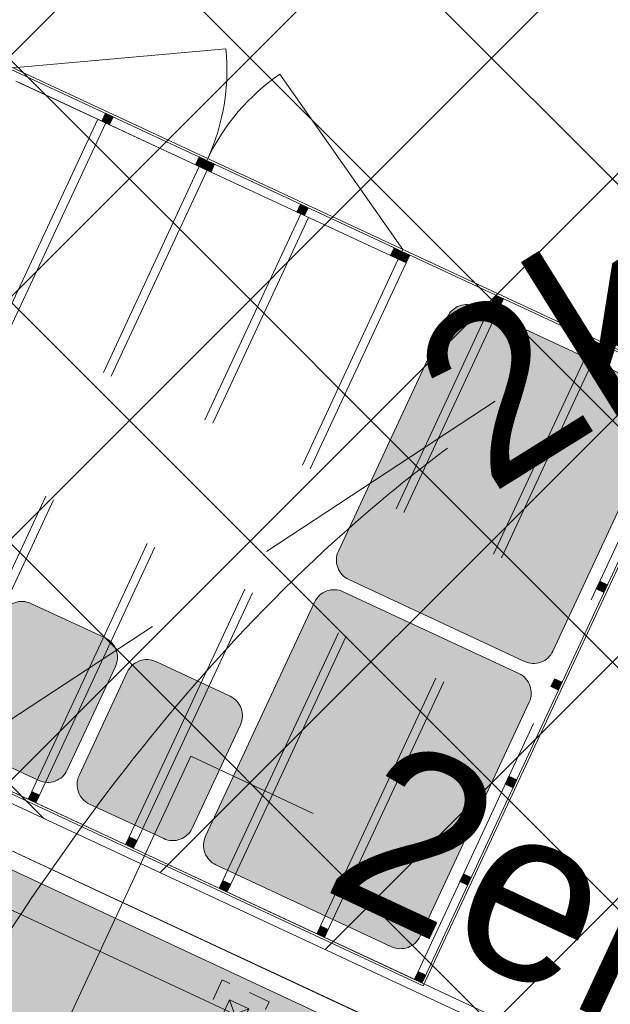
# Model space of a CAD drawing. Header units: millimetres. Extents: x 1962 to 3194, y -795 to -219.
# Tile 33 of 256: x 2150.26 to 2153.01, y -612.25 to -607.67. Entities that reach past the tile are written whole.
import ezdxf

# ---------------------------------------------------------------- set-up
doc = ezdxf.new("R2010")
doc.units = ezdxf.units.MM
doc.linetypes.add('HIDDEN', pattern=[9.524999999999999, 6.35, -3.175])
doc.layers.get('0').update_dxf_attribs({"lineweight": 5})
doc.layers.get('Defpoints').update_dxf_attribs({"lineweight": 9})
for name, color, linetype, lineweight in [('A_chodnik', 132, 'Continuous', 9), ('A_hatch nawierzchnia', 253, 'Continuous', 9), ('A_hatch zieleń', 3, 'Continuous', 9), ('A_hidden', 137, 'HIDDEN', 9), ('A_kamery', 23, 'Continuous', 9), ('A_mapa projektowa', 253, 'Continuous', 9), ('A_ogrodzenie 2_4m', 45, 'Continuous', 9), ('A_wiata MGO', 197, 'Continuous', 9), ('A_wymiary kasetony elewacyjne', 64, 'Continuous', 9), ('A_wymiary pzt', 116, 'Continuous', 9), ('IE_kk', 30, 'Continuous', 9), ('IE_nn', 1, 'Continuous', 9), ('S-kd', 230, 'Continuous', 9)]:
    doc.layers.add(name, color=color, linetype=linetype, lineweight=lineweight)
doc.styles.get("Standard").update_dxf_attribs({"font": 'arial.ttf'})
doc.styles.add('wymiary pzt', font='txt')
doc.dimstyles.new('wymiary pzt', dxfattribs={"dimtxt": 1.5, "dimasz": 0.5, "dimexe": 0.5, "dimexo": 0.1, "dimgap": 0.05, "dimtad": 1, "dimdec": 1, "dimrnd": 0.1, "dimzin": 0, "dimtxsty": 'wymiary pzt', "dimblk": 'OBLIQUE', "dimcen": 1, "dimadec": 1, "dimazin": 0, "dimtfac": 1, "dimtmove": 0, "dimatfit": 3, "dimfxl": 0, "dimarcsym": 0})
picture_1 = doc.add_image_def('image1.tif', size_in_pixel=(3404, 2413))

# ---------------------------------------------------------------- blocks, each defined once
blk = doc.blocks.new('zw$72B4')
at = {"layer": 'A_ogrodzenie 2_4m'}
for p, q in [((0.0500000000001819, -0.0500000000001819), (-0.04999999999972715, 0.04999999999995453)), ((-0.0500000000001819, -0.04999999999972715), (0.0500000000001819, 0.04999999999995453))]:
    blk.add_line(p, q, dxfattribs=at)
at = {"layer": 'A_ogrodzenie 2_4m', "linetype": 'HIDDEN', "ltscale": 0.01}
blk.add_lwpolyline([(-0.1199999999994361, 0.1199999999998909), (-0.1199999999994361, -0.1199999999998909), (0.1199999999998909, -0.1199999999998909), (0.1199999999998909, 0.1199999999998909)], close=True, dxfattribs=at)
at = {"layer": 'A_ogrodzenie 2_4m'}
blk.add_lwpolyline([(-0.04999999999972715, 0.04999999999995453), (-0.04999999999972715, -0.04999999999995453), (0.0500000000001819, -0.04999999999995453), (0.0500000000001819, 0.04999999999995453)], close=True, dxfattribs=at)
blk = doc.blocks.new('zw$4BF9')
at = {"layer": 'A_ogrodzenie 2_4m'}
blk.add_lwpolyline([(11.14485038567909, 8.054290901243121), (11.14485038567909, 8.054290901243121), (-89.68735298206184, 55.0264084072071), (-87.99299999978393, 59.2480000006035), (-87.5599999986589, 60.2390000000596), (-75.48799999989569, 90.17300000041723), (-61.70164762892, 124.5301955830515)], dxfattribs=at)
at = {"layer": 'A_ogrodzenie 2_4m', "rotation": 65.02180580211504}
blk.add_blockref('zw$72B4', (-84.03434870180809, 52.39298800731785), dxfattribs=at)
blk = doc.blocks.new('zw$EA68')
at = {"layer": 'A_wiata MGO'}
h = blk.add_hatch(color=256, dxfattribs=at)
h.dxf.hatch_style = 1
h.paths.add_polyline_path([(-3.608698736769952, -0.5474462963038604), (-3.591807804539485, -0.511187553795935), (-3.555549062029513, -0.5280784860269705), (-3.572439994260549, -0.5643372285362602)])
h = blk.add_hatch(color=256, dxfattribs=at)
h.dxf.hatch_style = 1
h.paths.add_polyline_path([(-3.811389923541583, -0.9825512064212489), (-3.794498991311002, -0.9462924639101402), (-3.758240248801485, -0.9631833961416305), (-3.775131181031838, -0.9994421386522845)])
h = blk.add_hatch(color=256, dxfattribs=at)
h.dxf.hatch_style = 1
h.paths.add_polyline_path([(-3.811347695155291, -0.9824605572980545), (-3.79445676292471, -0.9462018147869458), (-3.758198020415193, -0.9630927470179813), (-3.775088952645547, -0.99935148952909)])
h = blk.add_hatch(color=256, dxfattribs=at)
h.dxf.hatch_style = 1
h.paths.add_polyline_path([(-3.811347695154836, -0.9824605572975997), (-3.828238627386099, -1.01871929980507), (-3.791979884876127, -1.035610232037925), (-3.775088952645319, -0.9993514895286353)])
h = blk.add_hatch(color=256, dxfattribs=at)
h.dxf.hatch_style = 1
h.paths.add_polyline_path([(-4.014038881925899, -1.417565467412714), (-4.030929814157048, -1.453824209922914), (-3.994671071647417, -1.470715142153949), (-3.977780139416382, -1.43445639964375)])
h = blk.add_hatch(color=256, dxfattribs=at)
h.dxf.hatch_style = 1
h.paths.add_polyline_path([(-4.216730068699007, -1.852670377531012), (-4.233621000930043, -1.888929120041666), (-4.197362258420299, -1.905820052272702), (-4.180471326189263, -1.869561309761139)])
h = blk.add_hatch(color=256, dxfattribs=at)
h.dxf.hatch_style = 1
h.paths.add_polyline_path([(-4.250511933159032, -1.925187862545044), (-4.233621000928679, -1.888929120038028), (-4.197362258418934, -1.905820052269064), (-4.214253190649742, -1.942078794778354)])
h = blk.add_hatch(color=255, dxfattribs=at)
h.dxf.hatch_style = 2
edge = h.paths.add_edge_path()
edge.add_line((-2.022544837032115, -2.375929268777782), (-1.862080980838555, -2.031471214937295))
edge.add_ellipse((-1.771434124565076, -2.073698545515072), major_axis=(0.04222733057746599, 0.0906468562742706), ratio=1, start_angle=5.995275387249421e-10, end_angle=89.99999999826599, ccw=False)
edge.add_line((-1.729206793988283, -1.983051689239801), (-1.24877845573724, -2.206856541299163))
edge.add_ellipse((-1.291005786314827, -2.297503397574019), major_axis=(0.04222733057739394, 0.09064685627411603), ratio=1, start_angle=-89.99999999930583, end_angle=7.611333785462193e-11, ccw=False)
edge.add_line((-1.200358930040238, -2.339730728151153), (-1.360822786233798, -2.68418878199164))
edge.add_ellipse((-1.451469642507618, -2.641961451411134), major_axis=(0.04222733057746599, 0.0906468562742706), ratio=1, start_angle=180.0000000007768, end_angle=269.99999999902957, ccw=False)
edge.add_line((-1.49369697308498, -2.732608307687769), (-1.974125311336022, -2.508803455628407))
edge.add_ellipse((-1.931897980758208, -2.418156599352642), major_axis=(0.04222733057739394, 0.09064685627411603), ratio=1, start_angle=89.99999999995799, end_angle=180.0000000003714, ccw=False)
h = blk.add_hatch(color=255, dxfattribs=at)
h.dxf.hatch_style = 2
edge = h.paths.add_edge_path()
edge.add_line((-4.199991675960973, -2.257655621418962), (-3.112229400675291, -2.764383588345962))
edge.add_ellipse((-3.154456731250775, -2.855030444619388), major_axis=(0.09064685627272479, -0.04222733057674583), ratio=1, start_angle=-1.0646203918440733e-09, end_angle=90.00000000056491, ccw=False)
edge.add_line((-3.063809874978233, -2.897257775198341), (-3.443855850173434, -3.7130794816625))
edge.add_ellipse((-3.534502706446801, -3.670852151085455), major_axis=(0.09064685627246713, -0.04222733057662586), ratio=1, start_angle=-90.00000000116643, end_angle=5.729816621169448e-10, ccw=False)
edge.add_line((-3.576730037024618, -3.761499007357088), (-4.664492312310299, -3.254771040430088))
edge.add_ellipse((-4.622264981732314, -3.164124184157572), major_axis=(0.09064685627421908, -0.04222733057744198), ratio=1, start_angle=180.0000000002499, end_angle=269.9999999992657, ccw=False)
edge.add_line((-4.71291183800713, -3.121896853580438), (-4.332865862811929, -2.306075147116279))
edge.add_ellipse((-4.242219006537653, -2.348302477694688), major_axis=(0.09064685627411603, -0.04222733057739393), ratio=1, start_angle=90.00000000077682, end_angle=179.999999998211, ccw=False)
h = blk.add_hatch(color=256, dxfattribs=at)
h.dxf.hatch_style = 1
h.paths.add_polyline_path([(-4.453203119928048, -2.360292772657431), (-4.436312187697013, -2.324034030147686), (-4.400053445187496, -2.340924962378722), (-4.416944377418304, -2.377183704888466)])
h = blk.add_hatch(color=255, dxfattribs=at)
h.dxf.hatch_style = 2
edge = h.paths.add_edge_path()
edge.add_line((-2.293050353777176, -2.956607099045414), (-2.132586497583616, -2.612149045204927))
edge.add_ellipse((-2.041939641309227, -2.654376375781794), major_axis=(0.04222733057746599, 0.0906468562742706), ratio=1, start_angle=-4.177991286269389e-11, end_angle=89.99999999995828, ccw=False)
edge.add_line((-1.999712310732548, -2.563729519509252), (-1.519283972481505, -2.787534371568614))
edge.add_ellipse((-1.561511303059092, -2.878181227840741), major_axis=(0.04222733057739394, 0.09064685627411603), ratio=1, start_angle=270.00000000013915, end_angle=359.9999999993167, ccw=False)
edge.add_line((-1.470864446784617, -2.920408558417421), (-1.631328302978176, -3.264866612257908))
edge.add_ellipse((-1.721975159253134, -3.22263928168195), major_axis=(0.04222733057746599, 0.0906468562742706), ratio=1, start_angle=180.0000000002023, end_angle=269.9999999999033, ccw=False)
edge.add_line((-1.764202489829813, -3.313286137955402), (-2.244630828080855, -3.089481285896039))
edge.add_ellipse((-2.202403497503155, -2.998834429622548), major_axis=(0.04222733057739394, 0.09064685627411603), ratio=1, start_angle=90.0000000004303, end_angle=179.999999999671, ccw=False)
h = blk.add_hatch(color=256, dxfattribs=at)
h.dxf.hatch_style = 1
h.paths.add_polyline_path([(-1.319969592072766, -2.738773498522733), (-1.303078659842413, -2.702514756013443), (-1.266819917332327, -2.719405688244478), (-1.283710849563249, -2.755664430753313)])
h = blk.add_hatch(color=256, dxfattribs=at)
h.dxf.hatch_style = 1
h.paths.add_polyline_path([(-4.664339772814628, -2.813527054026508), (-4.64744884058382, -2.777268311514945), (-4.611190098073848, -2.794159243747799), (-4.628081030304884, -2.830417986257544)])
h = blk.add_hatch(color=255, dxfattribs=at)
h.dxf.hatch_style = 2
edge = h.paths.add_edge_path()
edge.add_line((-2.875024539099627, -2.874884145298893), (-1.787262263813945, -3.381612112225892))
edge.add_ellipse((-1.829489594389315, -3.472258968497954), major_axis=(0.09064685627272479, -0.04222733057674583), ratio=1, start_angle=-1.7017214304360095e-09, end_angle=90.00000000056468, ccw=False)
edge.add_line((-1.738842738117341, -3.514486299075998), (-2.118888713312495, -4.330308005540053))
edge.add_ellipse((-2.209535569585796, -4.288080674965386), major_axis=(0.09064685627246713, -0.04222733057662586), ratio=1, start_angle=-90.0000000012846, end_angle=2.544879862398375e-10, ccw=False)
edge.add_line((-2.251762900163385, -4.378727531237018), (-3.339525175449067, -3.871999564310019))
edge.add_ellipse((-3.297297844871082, -3.781352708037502), major_axis=(0.09064685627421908, -0.04222733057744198), ratio=1, start_angle=180.0000000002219, end_angle=269.9999999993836, ccw=False)
edge.add_line((-3.38794470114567, -3.739125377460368), (-3.007898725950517, -2.923303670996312))
edge.add_ellipse((-2.91725186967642, -2.965531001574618), major_axis=(0.09064685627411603, -0.04222733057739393), ratio=1, start_angle=90.00000000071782, end_angle=179.9999999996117, ccw=False)
h = blk.add_hatch(color=256, dxfattribs=at)
h.dxf.hatch_style = 1
h.paths.add_polyline_path([(-1.531106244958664, -3.192007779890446), (-1.514215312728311, -3.155749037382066), (-1.47795657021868, -3.172639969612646), (-1.494847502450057, -3.2088987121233)])
h = blk.add_hatch(color=256, dxfattribs=at)
h.dxf.hatch_style = 1
h.paths.add_polyline_path([(-1.733797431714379, -3.627112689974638), (-1.716906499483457, -3.590853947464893), (-1.68064775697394, -3.607744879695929), (-1.697538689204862, -3.644003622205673)])
h = blk.add_hatch(color=256, dxfattribs=at)
h.dxf.hatch_style = 1
h.paths.add_polyline_path([(-3.915858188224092, -3.669666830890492), (-3.9521169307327, -3.652775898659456), (-3.96900786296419, -3.68903464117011), (-3.932749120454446, -3.705925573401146)])
h = blk.add_hatch(color=256, dxfattribs=at)
h.dxf.hatch_style = 1
h.paths.add_polyline_path([(-3.462623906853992, -3.880803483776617), (-3.498882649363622, -3.863912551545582), (-3.515773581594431, -3.900171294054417), (-3.479514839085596, -3.917062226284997)])
h = blk.add_hatch(color=256, dxfattribs=at)
h.dxf.hatch_style = 1
h.paths.add_polyline_path([(-1.944934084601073, -4.080346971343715), (-1.928043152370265, -4.044088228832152), (-1.891784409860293, -4.060979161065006), (-1.908675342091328, -4.097237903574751)])
h = blk.add_hatch(color=256, dxfattribs=at)
h.dxf.hatch_style = 1
h.paths.add_polyline_path([(-3.009389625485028, -4.091940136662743), (-3.045648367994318, -4.075049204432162), (-3.062539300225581, -4.111307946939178), (-3.026280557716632, -4.128198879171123)])
h = blk.add_hatch(color=256, dxfattribs=at)
h.dxf.hatch_style = 1
h.paths.add_polyline_path([(-2.556155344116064, -4.303076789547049), (-2.592414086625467, -4.286185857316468), (-2.60930501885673, -4.322444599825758), (-2.573046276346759, -4.339335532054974)])
h = blk.add_hatch(color=256, dxfattribs=at)
h.dxf.hatch_style = 1
h.paths.add_polyline_path([(-2.156070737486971, -4.533581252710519), (-2.139179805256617, -4.497322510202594), (-2.102921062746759, -4.514213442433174), (-2.119811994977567, -4.550472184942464)])
at = {"layer": 'A_wymiary kasetony elewacyjne'}
h = blk.add_hatch(dxfattribs=at)
h.set_pattern_fill('ANGLE', color=256, angle=65.02180580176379)
h.set_pattern_definition([(65.02180580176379, (-725.6442375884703, -2687.458769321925), (6.33168291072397, -2.949579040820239), [5.08, -1.905]), (335.0218058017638, (-725.6442375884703, -2687.458769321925), (-2.949579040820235, -6.331682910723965), [5.079999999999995, -1.904999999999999])])
h.paths.add_polyline_path([(-3.713831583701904, -0.2969717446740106), (-4.529653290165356, 0.08307423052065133, -0.4142135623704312), (-4.578072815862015, 0.2159484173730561), (-4.071344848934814, 1.303710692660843, -0.414213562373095), (-3.938470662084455, 1.352130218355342), (-3.122648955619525, 0.9720842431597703, -0.4142135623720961), (-3.074229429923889, 0.8392100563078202), (-3.580957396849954, -0.2485522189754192, -0.4142135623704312)])
at = {"layer": 'A_hidden', "ltscale": 0.2}
for p, q in [((-0.880847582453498, -1.796136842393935), (-3.563994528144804, -0.5462078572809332)), ((-0.8639566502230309, -1.759878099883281), (-3.547103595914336, -0.5099491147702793)), ((-1.083496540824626, -2.231151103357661), (-3.766643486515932, -0.9812221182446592)), ((-1.100387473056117, -2.267409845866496), (-3.783534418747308, -1.017480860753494)), ((-1.303078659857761, -2.702514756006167), (-3.986225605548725, -1.452585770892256)), ((-1.319969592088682, -2.738773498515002), (-4.003116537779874, -1.488844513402)), ((-1.514215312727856, -3.155749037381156), (-4.197362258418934, -1.905820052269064)), ((-1.531106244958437, -3.192007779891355), (-4.214253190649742, -1.942078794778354)), ((-1.733797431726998, -3.627112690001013), (-4.416944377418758, -2.377183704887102)), ((-1.716906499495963, -3.590853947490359), (-4.400053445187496, -2.340924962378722)), ((-1.944934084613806, -4.080346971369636), (-4.628081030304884, -2.830417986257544)), ((-1.928043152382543, -4.044088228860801), (-4.611190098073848, -2.794159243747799)), ((-2.139179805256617, -4.497322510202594), (-4.822326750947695, -3.247393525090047))]:
    blk.add_line(p, q, dxfattribs=at)
at = {"layer": 'A_wiata MGO', "linetype": 'HIDDEN'}
for p, q in [((-3.398181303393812, -0.07185991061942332), (-4.212989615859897, -0.6428570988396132)), ((-4.242685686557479, -1.884706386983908), (-4.329779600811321, -0.893563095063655))]:
    blk.add_line(p, q, dxfattribs=at)
at = {"layer": 'A_wiata MGO'}
for p, q in [((-3.369748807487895, -0.1292323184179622), (-3.758240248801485, -0.9631833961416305)), ((-3.378152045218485, -0.147271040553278), (-3.758198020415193, -0.9630927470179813)), ((-3.811389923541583, -0.9825512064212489), (-3.820454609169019, -0.97832847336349)), ((-3.811347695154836, -0.9824605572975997), (-3.820412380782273, -0.9782378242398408)), ((-4.180471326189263, -1.869561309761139), (-3.791979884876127, -1.035610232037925)), ((-4.233621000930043, -1.888929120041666), (-4.242685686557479, -1.884706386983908))]:
    blk.add_line(p, q, dxfattribs=at)
for points in [[(-2.114970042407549, -4.563759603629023), (0.02173288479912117, 0.02297132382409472), (-2.752060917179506, 1.315127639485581), (-4.888763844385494, -3.271603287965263)], [(-2.119811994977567, -4.550472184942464), (0.008445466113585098, 0.0181293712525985), (-2.747218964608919, 1.301840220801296), (-4.875476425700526, -3.266761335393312)], [(-3.608698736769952, -0.5474462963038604), (-3.591807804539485, -0.511187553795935), (-3.555549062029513, -0.5280784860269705), (-3.572439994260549, -0.5643372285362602)], [(-3.811389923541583, -0.9825512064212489), (-3.794498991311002, -0.9462924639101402), (-3.758240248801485, -0.9631833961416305), (-3.775131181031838, -0.9994421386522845)], [(-3.811347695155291, -0.9824605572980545), (-3.79445676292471, -0.9462018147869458), (-3.758198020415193, -0.9630927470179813), (-3.775088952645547, -0.99935148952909)], [(-3.811347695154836, -0.9824605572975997), (-3.828238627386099, -1.01871929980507), (-3.791979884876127, -1.035610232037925), (-3.775088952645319, -0.9993514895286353)], [(-4.014038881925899, -1.417565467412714), (-4.030929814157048, -1.453824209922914), (-3.994671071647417, -1.470715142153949), (-3.977780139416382, -1.43445639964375)], [(-4.216730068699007, -1.852670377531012), (-4.233621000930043, -1.888929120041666), (-4.197362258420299, -1.905820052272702), (-4.180471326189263, -1.869561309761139)], [(-4.250511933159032, -1.925187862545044), (-4.233621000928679, -1.888929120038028), (-4.197362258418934, -1.905820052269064), (-4.214253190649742, -1.942078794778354)], [(-4.453203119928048, -2.360292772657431), (-4.436312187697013, -2.324034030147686), (-4.400053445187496, -2.340924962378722), (-4.416944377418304, -2.377183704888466)], [(-1.319969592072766, -2.738773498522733), (-1.303078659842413, -2.702514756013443), (-1.266819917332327, -2.719405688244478), (-1.283710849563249, -2.755664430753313)], [(-4.664339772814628, -2.813527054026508), (-4.64744884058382, -2.777268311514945), (-4.611190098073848, -2.794159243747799), (-4.628081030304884, -2.830417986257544)], [(-1.531106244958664, -3.192007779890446), (-1.514215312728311, -3.155749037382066), (-1.47795657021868, -3.172639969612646), (-1.494847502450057, -3.2088987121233)], [(-1.733797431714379, -3.627112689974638), (-1.716906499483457, -3.590853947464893), (-1.68064775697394, -3.607744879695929), (-1.697538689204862, -3.644003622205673)], [(-3.915858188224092, -3.669666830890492), (-3.9521169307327, -3.652775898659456), (-3.96900786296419, -3.68903464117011), (-3.932749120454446, -3.705925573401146)], [(-3.462623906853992, -3.880803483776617), (-3.498882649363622, -3.863912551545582), (-3.515773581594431, -3.900171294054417), (-3.479514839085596, -3.917062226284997)], [(-1.944934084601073, -4.080346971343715), (-1.928043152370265, -4.044088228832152), (-1.891784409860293, -4.060979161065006), (-1.908675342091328, -4.097237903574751)], [(-3.009389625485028, -4.091940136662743), (-3.045648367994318, -4.075049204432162), (-3.062539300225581, -4.111307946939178), (-3.026280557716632, -4.128198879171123)], [(-2.556155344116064, -4.303076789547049), (-2.592414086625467, -4.286185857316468), (-2.60930501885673, -4.322444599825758), (-2.573046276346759, -4.339335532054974)], [(-2.156070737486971, -4.533581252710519), (-2.139179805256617, -4.497322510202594), (-2.102921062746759, -4.514213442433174), (-2.119811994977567, -4.550472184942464)]]:
    blk.add_lwpolyline(points, close=True, dxfattribs=at)
for points in [[(-2.022544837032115, -2.375929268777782), (-1.862080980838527, -2.031471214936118, -0.414213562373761), (-1.729206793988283, -1.983051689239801), (-1.248778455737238, -2.206856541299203, -0.414213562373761), (-1.200358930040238, -2.339730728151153), (-1.360822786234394, -2.684188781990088, -0.414213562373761), (-1.49369697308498, -2.732608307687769), (-1.974125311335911, -2.508803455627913, -0.414213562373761)], [(-4.199991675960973, -2.257655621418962), (-3.112229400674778, -2.764383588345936, -0.4142135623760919), (-3.063809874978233, -2.897257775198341), (-3.443855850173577, -3.713079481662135, -0.4142135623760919), (-3.576730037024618, -3.761499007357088), (-4.664492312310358, -3.254771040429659, -0.414213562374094), (-4.71291183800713, -3.121896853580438), (-4.332865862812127, -2.30607514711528, -0.414213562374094)], [(-2.293050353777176, -2.956607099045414), (-2.132586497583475, -2.61214904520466, -0.414213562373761), (-1.999712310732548, -2.563729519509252), (-1.519283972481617, -2.787534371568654, -0.414213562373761), (-1.470864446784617, -2.920408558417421), (-1.631328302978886, -3.264866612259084, -0.414213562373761), (-1.764202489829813, -3.313286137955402), (-2.244630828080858, -3.089481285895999, -0.414213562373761)], [(-2.875024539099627, -2.874884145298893), (-1.787262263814, -3.381612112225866, -0.4142135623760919), (-1.738842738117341, -3.514486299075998), (-2.118888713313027, -4.33030800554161, -0.4142135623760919), (-2.251762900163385, -4.378727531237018), (-3.339525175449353, -3.87199956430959, -0.414213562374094), (-3.38794470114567, -3.739125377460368), (-3.007898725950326, -2.923303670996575, -0.414213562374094)]]:
    blk.add_lwpolyline(points, format="xyb", close=True, dxfattribs=at)
at = {"layer": 'A_wiata MGO', "linetype": 'HIDDEN'}
for centre, start, end in [((-3.38911661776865, -0.07608264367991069), 214.525603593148, 244.4488384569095), ((-4.233621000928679, -1.888929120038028), 65.59477314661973, 95.51800801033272)]:
    blk.add_arc(centre, 1.000000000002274, start, end, dxfattribs=at)
blk = doc.blocks.new('zw$9027')
at = {"layer": 'A_kamery', "linetype": 'HIDDEN', "ltscale": 0.2}
blk.add_line((3.236519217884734, -2.217250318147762), (23.86091210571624, -16.34645475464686), dxfattribs=at)
blk.add_arc((0, 0), 28.9231690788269, 325.5860297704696, 85.5860268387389, dxfattribs=at)
blk = doc.blocks.new('_Oblique')
at = {"color": 0, "linetype": 'ByBlock', "lineweight": -2}
blk.add_line((-0.5, -0.5), (0.5, 0.5), dxfattribs=at)
blk = doc.blocks.new('*D94')
at = {"layer": 'A_wymiary pzt', "color": 0, "lineweight": -2}
for p, q in [((2157.844221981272, -569.3453564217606), (2156.937753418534, -568.9230831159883)), ((2157.390987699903, -569.1342197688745), (2139.849754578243, -606.78892386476)), ((2140.302988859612, -607.0000605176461), (2139.396520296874, -606.5777872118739))]:
    blk.add_line(p, q, dxfattribs=at)
at = {"layer": 'Defpoints', "color": 0}
for p in [(2162.985396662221, -571.7403438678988), (2139.849754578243, -606.78892386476), (2145.444163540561, -609.3950479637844)]:
    blk.add_point(p, dxfattribs=at)
at = {"layer": 'A_wymiary pzt', "color": 0, "lineweight": -2, "xscale": 0.5, "yscale": 0.5, "zscale": 0.5}
for p, rotation in [((2157.390987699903, -569.1342197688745), 65.02180580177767), ((2139.849754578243, -606.78892386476), 245.0218058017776)]:
    blk.add_blockref('_Oblique', p, dxfattribs=dict(at, rotation=rotation))
at = {"layer": 'A_wymiary pzt', "color": 0, "insert": (2147.741364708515, -587.5520915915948), "char_height": 1.5, "attachment_point": 5, "rotation": 65.02180580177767, "style": 'wymiary pzt'}
blk.add_mtext('41,5', dxfattribs=at)
blk = doc.blocks.new('*D95')
at = {"layer": 'A_wymiary pzt', "color": 0, "lineweight": -2}
for p, q in [((2149.745639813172, -611.7739485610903), (2148.839171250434, -611.351675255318)), ((2149.292405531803, -611.5628119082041), (2137.612325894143, -636.6357323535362)), ((2138.065560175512, -636.8468690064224), (2137.159091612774, -636.4245957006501))]:
    blk.add_line(p, q, dxfattribs=at)
at = {"layer": 'Defpoints', "color": 0}
for p in [(2151.017052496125, -612.366229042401), (2137.612325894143, -636.6357323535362), (2139.336972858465, -637.4391494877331)]:
    blk.add_point(p, dxfattribs=at)
at = {"layer": 'A_wymiary pzt', "color": 0, "lineweight": -2, "xscale": 0.5, "yscale": 0.5, "zscale": 0.5}
for p, rotation in [((2149.292405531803, -611.5628119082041), 65.02180580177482), ((2137.612325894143, -636.6357323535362), 245.0218058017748)]:
    blk.add_blockref('_Oblique', p, dxfattribs=dict(at, rotation=rotation))
at = {"layer": 'A_wymiary pzt', "color": 0, "insert": (2142.566345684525, -623.6865246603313), "char_height": 1.5, "attachment_point": 5, "rotation": 65.02180580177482, "style": 'wymiary pzt'}
blk.add_mtext('27,7', dxfattribs=at)
blk = doc.blocks.new('*D99')
at = {"layer": 'A_wymiary pzt', "color": 0, "lineweight": -2}
for p, q in [((2148.811065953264, -603.3979545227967), (2149.233339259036, -602.4914859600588)), ((2149.02220260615, -602.9447202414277), (2249.672495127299, -649.8320955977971)), ((2249.461358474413, -650.285329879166), (2249.883631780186, -649.3788613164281))]:
    blk.add_line(p, q, dxfattribs=at)
at = {"layer": 'Defpoints', "color": 0}
for p in [(2145.915145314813, -609.6144521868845), (2249.672495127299, -649.8320955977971), (2246.565437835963, -656.5018275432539)]:
    blk.add_point(p, dxfattribs=at)
at = {"layer": 'A_wymiary pzt', "color": 0, "lineweight": -2, "xscale": 0.5, "yscale": 0.5, "zscale": 0.5}
for p, rotation in [((2149.02220260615, -602.9447202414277), 155.0218058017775), ((2249.672495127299, -649.8320955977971), 335.0218058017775)]:
    blk.add_blockref('_Oblique', p, dxfattribs=dict(at, rotation=rotation))
at = {"layer": 'A_wymiary pzt', "color": 0, "insert": (2204.043897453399, -627.4979726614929), "char_height": 1.5, "attachment_point": 5, "rotation": 335.0218058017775, "style": 'wymiary pzt'}
blk.add_mtext('111,0', dxfattribs=at)
blk = doc.blocks.new('*D106')
at = {"layer": 'A_wymiary pzt', "color": 0, "lineweight": -2}
for p, q in [((2166.341211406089, -536.9427454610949), (2165.434742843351, -536.5204721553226)), ((2165.88797712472, -536.7316088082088), (2134.428615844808, -604.2635167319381)), ((2134.881850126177, -604.4746533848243), (2133.975381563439, -604.052380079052))]:
    blk.add_line(p, q, dxfattribs=at)
at = {"layer": 'Defpoints', "color": 0}
for p in [(2176.903524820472, -541.8631400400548), (2134.428615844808, -604.2635167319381), (2145.44416354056, -609.3950479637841)]:
    blk.add_point(p, dxfattribs=at)
at = {"layer": 'A_wymiary pzt', "color": 0, "lineweight": -2, "xscale": 0.5, "yscale": 0.5, "zscale": 0.5}
for p, rotation in [((2165.88797712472, -536.7316088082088), 65.02180580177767), ((2134.428615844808, -604.2635167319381), 245.0218058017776)]:
    blk.add_blockref('_Oblique', p, dxfattribs=dict(at, rotation=rotation))
at = {"layer": 'A_wymiary pzt', "color": 0, "insert": (2149.279290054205, -570.0880825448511), "char_height": 1.5, "attachment_point": 5, "rotation": 65.02180580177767, "style": 'wymiary pzt'}
blk.add_mtext('74,5', dxfattribs=at)
blk = doc.blocks.new('*D107')
at = {"layer": 'A_wymiary pzt', "color": 0, "lineweight": -2}
for p, q in [((2163.986255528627, -530.4045041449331), (2163.064034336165, -530.0178414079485)), ((2112.77475452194, -651.2548656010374), (2163.525144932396, -530.2111727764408)), ((2113.235865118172, -651.4481969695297), (2112.313643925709, -651.0615342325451))]:
    blk.add_line(p, q, dxfattribs=at)
at = {"layer": 'Defpoints', "color": 0}
for p in [(2163.525144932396, -530.2111727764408), (2175.74213682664, -535.3334314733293), (2124.991746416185, -656.3771242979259)]:
    blk.add_point(p, dxfattribs=at)
at = {"layer": 'A_wymiary pzt', "color": 0, "lineweight": -2, "xscale": 0.5, "yscale": 0.5, "zscale": 0.5}
for p, rotation in [((2163.525144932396, -530.2111727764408), 67.25299613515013), ((2112.77475452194, -651.2548656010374), 247.2529961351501)]:
    blk.add_blockref('_Oblique', p, dxfattribs=dict(at, rotation=rotation))
at = {"layer": 'A_wymiary pzt', "color": 0, "insert": (2137.248532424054, -590.3550789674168), "char_height": 1.5, "attachment_point": 5, "rotation": 67.25299613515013, "style": 'wymiary pzt'}
blk.add_mtext('131,3', dxfattribs=at)
blk = doc.blocks.new('*D116')
at = {"layer": 'A_wymiary pzt', "color": 0, "lineweight": -2}
for p, q in [((2150.616390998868, -603.603093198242), (2151.047707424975, -602.700892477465)), ((2155.343278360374, -605.3086827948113), (2150.832049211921, -603.1519928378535)), ((2155.127620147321, -605.7597831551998), (2155.558936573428, -604.8575824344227))]:
    blk.add_line(p, q, dxfattribs=at)
at = {"layer": 'Defpoints', "color": 0}
for p in [(2150.832049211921, -603.1519928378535), (2149.018577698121, -606.9452991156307), (2153.529806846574, -609.1019890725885)]:
    blk.add_point(p, dxfattribs=at)
at = {"layer": 'A_wymiary pzt', "color": 0, "lineweight": -2, "xscale": 0.5, "yscale": 0.5, "zscale": 0.5}
for p, rotation in [((2150.832049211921, -603.1519928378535), 154.4488671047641), ((2155.343278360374, -605.3086827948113), 334.4488671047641)]:
    blk.add_blockref('_Oblique', p, dxfattribs=dict(at, rotation=rotation))
at = {"layer": 'A_wymiary pzt', "color": 0, "insert": (2153.509250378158, -603.3484893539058), "char_height": 1.5, "attachment_point": 5, "rotation": 334.4488671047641, "style": 'wymiary pzt'}
blk.add_mtext('5,0', dxfattribs=at)
blk = doc.blocks.new('*D117')
at = {"layer": 'A_wymiary pzt', "color": 0, "lineweight": -2}
for p, q in [((2146.225577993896, -605.2932072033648), (2146.595116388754, -604.3639917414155)), ((2149.207864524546, -605.9411402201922), (2146.410347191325, -604.8285994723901)), ((2149.023095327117, -606.4057479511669), (2149.392633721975, -605.4765324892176)), ((2149.207864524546, -605.9411402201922), (2151.537869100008, -606.8677564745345))]:
    blk.add_line(p, q, dxfattribs=at)
at = {"layer": 'Defpoints', "color": 0}
for p in [(2146.410347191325, -604.8285994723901), (2144.785331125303, -608.91475148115), (2147.582848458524, -610.0272922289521)]:
    blk.add_point(p, dxfattribs=at)
at = {"layer": 'A_wymiary pzt', "color": 0, "lineweight": -2, "xscale": 0.5, "yscale": 0.5, "zscale": 0.5}
for p, rotation in [((2146.410347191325, -604.8285994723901), 158.3128482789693), ((2149.207864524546, -605.9411402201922), 338.3128482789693)]:
    blk.add_blockref('_Oblique', p, dxfattribs=dict(at, rotation=rotation))
at = {"layer": 'A_wymiary pzt', "color": 0, "insert": (2150.966372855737, -605.5885791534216), "char_height": 1.5, "attachment_point": 5, "rotation": 338.31284827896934, "style": 'wymiary pzt'}
blk.add_mtext('3,0', dxfattribs=at)
blk = doc.blocks.new('*D174')
at = {"layer": 'A_wymiary pzt', "color": 0, "lineweight": -2}
for p, q in [((2145.185091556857, -605.5566366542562), (2144.278622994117, -605.1343633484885)), ((2143.448146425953, -608.1011644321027), (2144.731857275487, -605.3455000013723)), ((2143.901380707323, -608.3123010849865), (2142.994912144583, -607.8900277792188))]:
    blk.add_line(p, q, dxfattribs=at)
at = {"layer": 'Defpoints', "color": 0}
for p in [(2144.731857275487, -605.3455000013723), (2153.417031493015, -609.3914397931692), (2152.133320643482, -612.1471042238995)]:
    blk.add_point(p, dxfattribs=at)
at = {"layer": 'A_wymiary pzt', "color": 0, "lineweight": -2, "xscale": 0.5, "yscale": 0.5, "zscale": 0.5}
for p, rotation in [((2144.731857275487, -605.3455000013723), 65.02180580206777), ((2143.448146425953, -608.1011644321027), 245.0218058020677)]:
    blk.add_blockref('_Oblique', p, dxfattribs=dict(at, rotation=rotation))
at = {"layer": 'A_wymiary pzt', "color": 0, "insert": (2143.20398182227, -606.3105847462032), "char_height": 1.5, "attachment_point": 5, "rotation": 65.02180580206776, "style": 'wymiary pzt'}
blk.add_mtext('3,0', dxfattribs=at)
blk = doc.blocks.new('zw$5664')
at = {"layer": 'IE_kk'}
blk.add_open_spline([(-26.14677553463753, -78.12183431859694), (-25.44466030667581, -76.80828101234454), (-24.57880874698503, -75.47083432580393), (-23.37685994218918, -74.51906579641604), (-23.26510064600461, -74.43552775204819)], degree=3, knots=[1.912165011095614, 1.912165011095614, 1.912165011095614, 1.912165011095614, 6.244260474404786, 6.677183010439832, 6.677183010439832, 6.677183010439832, 6.677183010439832], dxfattribs=at)
blk.add_text('2k', height=0.8, rotation=31.94517234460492, dxfattribs=at).set_placement((-23.06857568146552, -74.65489248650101))
blk = doc.blocks.new('zw$253A')
at = {"layer": 'IE_nn'}
for q in [(-28.68084690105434, -84.93236016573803), (-23.88888978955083, -76.13204545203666)]:
    blk.add_line((-24.45781317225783, -75.86702910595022), q, dxfattribs=at)
blk.add_text('2eN', height=0.8, rotation=335.0229169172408, dxfattribs=at).set_placement((-23.8606657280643, -76.47810905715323))
blk = doc.blocks.new('zw$FBD4')
at = {"layer": 'S-kd'}
blk.add_lwpolyline([(-29.39680936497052, -74.11792806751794), (71.07525469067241, -120.91990546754), (70.9696907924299, -121.1465246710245), (-29.50237326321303, -74.34454727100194)], close=True, dxfattribs=at)
blk = doc.blocks.new('*D1330')
at = {"layer": 'A_wymiary pzt', "color": 0, "lineweight": -2}
for p, q in [((2144.226914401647, -611.2929724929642), (2143.842007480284, -612.2159278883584)), ((2150.270653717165, -614.355175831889), (2144.034460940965, -611.7544501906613)), ((2150.463107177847, -613.8936981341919), (2150.078200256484, -614.8166535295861))]:
    blk.add_line(p, q, dxfattribs=at)
at = {"layer": 'Defpoints', "color": 0}
for p in [(2144.819595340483, -609.8718027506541), (2144.034460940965, -611.7544501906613), (2151.055788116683, -612.4725283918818)]:
    blk.add_point(p, dxfattribs=at)
at = {"layer": 'A_wymiary pzt', "color": 0, "lineweight": -2, "xscale": 0.5, "yscale": 0.5, "zscale": 0.5}
for p, rotation in [((2144.034460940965, -611.7544501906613), 157.3620380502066), ((2150.270653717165, -614.355175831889), 337.3620380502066)]:
    blk.add_blockref('_Oblique', p, dxfattribs=dict(at, rotation=rotation))
at = {"layer": 'A_wymiary pzt', "color": 0, "insert": (2147.528781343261, -612.1526780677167), "char_height": 1.5, "attachment_point": 5, "rotation": 337.3620380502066, "style": 'wymiary pzt'}
blk.add_mtext('6,8', dxfattribs=at)

msp = doc.modelspace()

# ---------------------------------------------------------------- hatches: boundary and pattern name
at = {"layer": 'A_hatch nawierzchnia'}
h = msp.add_hatch(dxfattribs=at)
h.set_pattern_fill('NET', color=256, scale=0.25, angle=45)
h.set_pattern_definition([(45, (0, 0), (-0.561266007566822, 0.5612660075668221), []), (135, (0, 0), (-0.5612660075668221, -0.561266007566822), [])])
h.paths.add_polyline_path([(2146.093270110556, -609.3885396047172), (2152.217513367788, -600.3491797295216), (2231.451930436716, -637.2600893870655), (2230.945202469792, -638.3478516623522), (2231.942317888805, -638.8123522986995), (2232.449045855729, -637.7245900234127), (2244.187813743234, -643.193029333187), (2244.242201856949, -643.2183657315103), (2246.600138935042, -656.2091018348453), (2216.038079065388, -641.9719373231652), (2214.950316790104, -641.4652093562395), (2193.376364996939, -631.4151046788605), (2192.288602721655, -630.9083767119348), (2170.714650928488, -620.8582720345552), (2169.626888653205, -620.3515440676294)])
h.paths.add_polyline_path([(2198.003624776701, -631.7424202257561), (2204.104200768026, -634.5843394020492), (2205.72692180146, -631.1009423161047), (2199.626345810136, -628.2590231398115)], flags=16)
h.paths.add_polyline_path([(2184.651300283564, -625.5223146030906), (2190.751876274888, -628.3642337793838), (2192.374597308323, -624.8808366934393), (2186.274021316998, -622.038917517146)], flags=16)
h.paths.add_polyline_path([(2171.298975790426, -619.3022089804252), (2172.921696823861, -615.8188118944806), (2179.022272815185, -618.6607310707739), (2177.399551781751, -622.1441281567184)], flags=16)
h.paths.add_polyline_path([(2159.569372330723, -609.5987062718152), (2165.669948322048, -612.4406254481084), (2164.047227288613, -615.9240225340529), (2157.946651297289, -613.0821033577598)], flags=16)
h.paths.add_polyline_path([(2217.456525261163, -640.8044450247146), (2211.355949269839, -637.9625258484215), (2212.978670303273, -634.4791287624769), (2219.079246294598, -637.3210479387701)], flags=16)
h.paths.add_polyline_path([(2224.708273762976, -644.1826314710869), (2226.330994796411, -640.6992343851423), (2232.431570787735, -643.5411535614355), (2230.808849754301, -647.02455064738)], flags=16)
at = {"layer": 'A_hatch zieleń'}
h = msp.add_hatch(dxfattribs=at)
h.set_pattern_fill('DOTS', color=256, scale=0.25, angle=45, style=2)
h.set_pattern_definition([(45, (0, 0), (-0.1403165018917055, 0.4209495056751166), [0, -0.396875])])
h.paths.add_polyline_path([(2124.895519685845, -656.6078631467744), (2175.515519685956, -535.2278631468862), (2217.675519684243, -554.8678631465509), (2294.675519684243, -590.7078631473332), (2276.945519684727, -626.5778631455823), (2264.975519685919, -650.7778631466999), (2259.236543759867, -657.1896845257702), (2258.873193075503, -656.1423804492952), (2289.630286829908, -590.1179877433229), (2272.588677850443, -582.1792495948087), (2270.958702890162, -585.6782182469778), (2237.573465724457, -570.1258923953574), (2238.409566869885, -568.331084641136), (2213.300387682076, -556.6341140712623), (2212.464286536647, -558.4289218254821), (2176.903524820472, -541.8631400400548), (2164.742053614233, -567.9694346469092), (2163.201057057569, -567.2515700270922), (2161.444400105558, -571.022479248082), (2162.985396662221, -571.7403438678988), (2149.822013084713, -599.9973831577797), (2145.915145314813, -609.6144521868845), (2169.508652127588, -620.6053552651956), (2169.365079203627, -620.913554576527), (2151.017052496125, -612.366229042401), (2139.336972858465, -637.4391494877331), (2151.995453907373, -643.336032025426), (2210.090285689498, -646.1291754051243), (2239.17420972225, -659.6777586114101), (2239.954832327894, -664.0452444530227), (2157.695519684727, -678.7478631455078)])
h.paths.add_polyline_path([(2175.689519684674, -664.8598631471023), (2168.649519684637, -663.6888631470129), (2169.74551968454, -656.7628631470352), (2176.711519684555, -657.8028631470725)], flags=16)
h.paths.add_polyline_path([(2186.470519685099, -662.7968631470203), (2180.443519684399, -662.3688631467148), (2180.771519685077, -657.3008631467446), (2186.769519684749, -657.721863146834)], flags=16)

# ---------------------------------------------------------------- linework, layer by layer
at = {"layer": 'A_chodnik'}
msp.add_lwpolyline([(2249.571377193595, -662.2661583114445), (2246.565437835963, -656.5018275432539), (2145.915145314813, -609.6144521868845), (2149.822013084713, -599.9973831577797), (2162.985396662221, -571.7403438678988), (2161.444400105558, -571.022479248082), (2163.201057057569, -567.2515700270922), (2164.742053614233, -567.9694346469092), (2176.903524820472, -541.8631400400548), (2212.464286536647, -558.4289218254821), (2213.300387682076, -556.6341140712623), (2238.409566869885, -568.331084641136), (2237.573465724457, -570.1258923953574), (2270.958702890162, -585.6782182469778), (2272.588677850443, -582.1792495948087), (2289.630286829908, -590.1179877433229), (2258.873193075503, -656.1423804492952), (2259.247224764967, -657.2204709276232)], close=True, dxfattribs=at)
msp.add_lwpolyline([(2169.54243399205, -620.5328377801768), (2146.01790132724, -609.5740659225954), (2149.895376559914, -600.0293489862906)], dxfattribs=at)
at = {"layer": 'A_hatch nawierzchnia'}
msp.add_line((2146.093270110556, -609.3885396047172), (2246.568969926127, -656.1945819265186), dxfattribs=at)

# ---------------------------------------------------------------- block references
at = {"layer": 'A_kamery'}
for p, rotation in [((2157.877891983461, -606.0848687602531), 20.82106243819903), ((2157.342351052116, -606.2449257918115), 247.7247559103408)]:
    msp.add_blockref('zw$9027', p, dxfattribs=dict(at, rotation=rotation))
at = {"layer": 'A_ogrodzenie 2_4m'}
msp.add_blockref('zw$4BF9', (2235.296519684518, -664.6858631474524), dxfattribs=at)
at = {"layer": 'A_wiata MGO', "xscale": -1, "rotation": 40.04361160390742}
msp.add_blockref('zw$EA68', (2147.582848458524, -610.0272922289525), dxfattribs=at)
at = {"layer": 'IE_kk'}
msp.add_blockref('zw$5664', (2175.515519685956, -535.2278631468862), dxfattribs=at)
at = {"layer": 'IE_nn'}
msp.add_blockref('zw$253A', (2175.515519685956, -535.2278631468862), dxfattribs=at)
at = {"layer": 'S-kd'}
msp.add_blockref('zw$FBD4', (2175.515519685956, -535.2278631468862), dxfattribs=at)

# ---------------------------------------------------------------- dimensions: what is measured, and where the dimension line sits
at = {"layer": 'A_wymiary pzt'}
for p1, p2, distance, picture, middle in [((2124.991746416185, -656.3771242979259), (2175.74213682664, -535.3334314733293), 13.24735540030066, '*D107', (2137.248532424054, -590.3550789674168)), ((2176.903524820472, -541.8631400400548), (2145.44416354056, -609.3950479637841), -12.152156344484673, '*D106', (2149.279290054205, -570.0880825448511)), ((2162.985396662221, -571.7403438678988), (2145.444163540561, -609.3950479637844), -6.171652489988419, '*D94', (2147.741364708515, -587.5520915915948)), ((2152.133320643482, -612.1471042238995), (2153.417031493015, -609.3914397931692), 9.58132976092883, '*D174', (2143.20398182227, -606.3105847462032)), ((2151.055788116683, -612.4725283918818), (2144.819595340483, -609.8718027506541), 2.039803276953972, '*D1330', (2147.528781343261, -612.1526780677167)), ((2151.017052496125, -612.366229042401), (2139.336972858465, -637.4391494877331), -1.9025998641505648, '*D95', (2142.566345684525, -623.6865246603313))]:
    dim = msp.add_aligned_dim(p1=p1, p2=p2, distance=distance, dimstyle='wymiary pzt', dxfattribs=at)
    dim.commit()
    dim.dimension.update_dxf_attribs({"geometry": picture, "text_midpoint": middle})
dim = msp.add_aligned_dim(p1=(2153.529806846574, -609.1019890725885), p2=(2149.018577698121, -606.9452991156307), distance=-4.204503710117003, dimstyle='wymiary pzt', override={"dimblk": 'Oblique'}, dxfattribs=at)
dim.commit()
dim.dimension.update_dxf_attribs({"geometry": '*D116', "text_midpoint": (2153.509250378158, -603.3484893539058)})
dim = msp.add_linear_dim(base=(2249.672495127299, -649.8320955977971), p1=(2145.915145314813, -609.6144521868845), p2=(2246.565437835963, -656.5018275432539), angle=335.0218058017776, dimstyle='wymiary pzt', dxfattribs=at)
dim.commit()
dim.dimension.update_dxf_attribs({"geometry": '*D99', "text_midpoint": (2203.63114998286, -628.3839926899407), "dimtype": 161})
dim = msp.add_linear_dim(base=(2146.410347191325, -604.8285994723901), p1=(2147.582848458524, -610.0272922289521), p2=(2144.785331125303, -608.91475148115), angle=158.31284827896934, dimstyle='wymiary pzt', override={"dimblk": 'Oblique'}, dxfattribs=at)
dim.commit()
dim.dimension.update_dxf_attribs({"geometry": '*D117', "text_midpoint": (2150.605170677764, -606.4968329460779), "dimtype": 161})

# ---------------------------------------------------------------- pictures from other files: only their frames are drawn
at = {"layer": 'A_mapa projektowa'}
image = msp.add_image(picture_1, insert=(2100.346613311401, -709.8064615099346), size_in_units=(288.20533333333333, 204.30066666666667), dxfattribs=at)
image.dxf.flags = 15

doc.saveas('drawing.dxf')
